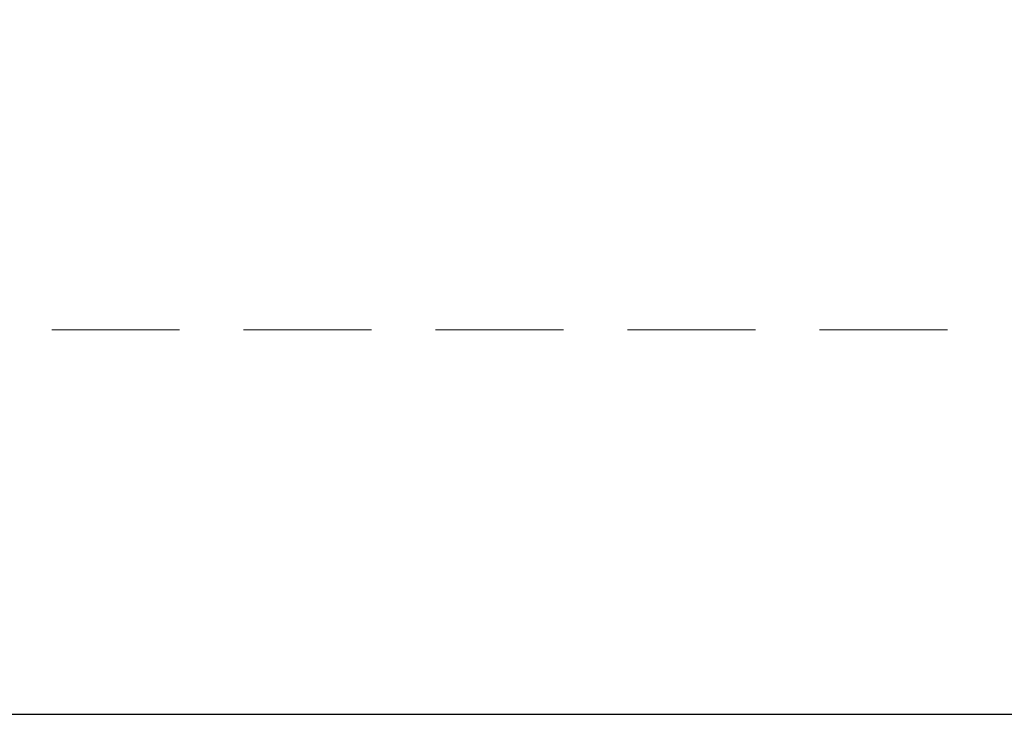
# Model space of a CAD drawing. Header units: millimetres. Extents: x 16 to 647, y 3 to 417.
# Tile 21 of 80: x 315 to 364, y 5 to 40. Entities that reach past the tile are written whole.
import ezdxf

# ---------------------------------------------------------------- set-up
doc = ezdxf.new("R2010")
doc.units = ezdxf.units.MM
doc.header["$MEASUREMENT"] = 0
doc.layers.get('0').update_dxf_attribs({"linetype": 'CONTINUOUS'})

msp = doc.modelspace()

# ---------------------------------------------------------------- linework, layer by layer
at = {"color": 7, "linetype": 'Continuous', "lineweight": 30}
msp.add_lwpolyline([(34.15, 414.501), (34.15, 5.299), (644.478, 5.299), (644.478, 414.501)], close=True, dxfattribs=at)
at = {"color": 7, "linetype": 'Continuous', "lineweight": 18}
for points in [[(316.233, 24.376), (322.587, 24.376)], [(325.763, 24.376), (332.117, 24.376)], [(335.294, 24.376), (341.647, 24.376)], [(344.824, 24.376), (351.177, 24.376)], [(354.354, 24.376), (360.707, 24.376)]]:
    msp.add_lwpolyline(points, dxfattribs=at)

doc.saveas('drawing.dxf')
